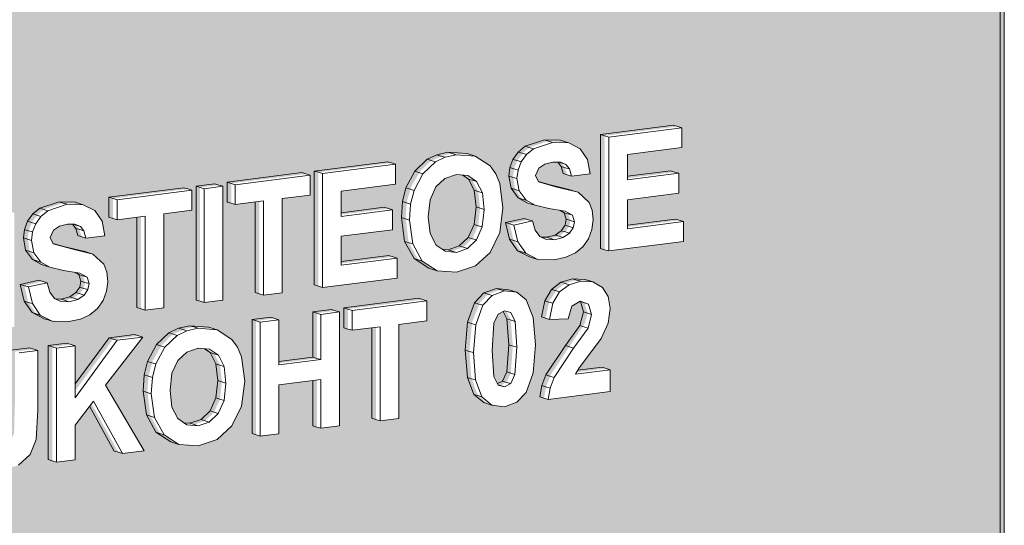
# Model space of a CAD drawing. Header units: millimetres. Extents: x -7937 to 93799, y -5691 to 12696.
# Tile 61 of 67: x 86362 to 87658, y 2672 to 3337. Entities that reach past the tile are written whole.
import ezdxf

# ---------------------------------------------------------------- set-up
doc = ezdxf.new("R2010")
doc.units = ezdxf.units.MM
doc.layers.add('A-GENM', color=7, linetype='Continuous', lineweight=9)

# ---------------------------------------------------------------- blocks, each defined once
blk = doc.blocks.new('KUNST 2 - KUNST 2-6930501-KUNST 3D LÕIGE 02')
at = {"layer": 'A-GENM', "lineweight": 5, "true_color": 0x80ffff, "transparency": 33554483}
h = blk.add_hatch(color=131, dxfattribs=at)
h.paths.add_polyline_path([(-7312, 607.2), (-5288.3, 865.2), (-5288.3, 4156.6), (-7312, 3891.7), (-7312, 607.5)], flags=0)
h.paths.add_polyline_path([(-6916.9, 2706.6), (-6922.3, 2708.2), (-6875.2, 2864.2), (-6849, 2867.5), (-6843.6, 2865.8), (-6796.1, 2722), (-6821.9, 2718.7), (-6827.3, 2720.3), (-6836.7, 2750.1), (-6880.7, 2744.5), (-6890.7, 2709.9)], flags=0)
h.paths.add_polyline_path([(-6736.9, 2727.1), (-6761.8, 2728.7), (-6763.8, 2729.4), (-6780.9, 2739.1), (-6790.5, 2754.2), (-6795.3, 2774.4), (-6770.7, 2779.9), (-6765.4, 2778.2), (-6761.8, 2765.9), (-6755.8, 2757.8), (-6750.6, 2755.3), (-6741.6, 2755.1), (-6730.2, 2758.1), (-6720.5, 2765.9), (-6716.7, 2773), (-6715.4, 2778.8), (-6718.2, 2787.4), (-6725.7, 2791.5), (-6761.9, 2798.8), (-6767.3, 2800.5), (-6780.3, 2808.7), (-6788.5, 2821.3), (-6790.9, 2838.1), (-6789.2, 2848.5), (-6784.4, 2859.3), (-6776.8, 2868.9), (-6769.6, 2874.8), (-6744.3, 2883.3), (-6719.4, 2881.6), (-6716.9, 2880.6), (-6702.4, 2873.2), (-6693.1, 2859.3), (-6690.7, 2840.1), (-6714.2, 2837.1), (-6719.5, 2838.8), (-6723.8, 2850.2), (-6728.7, 2855), (-6729.8, 2855.4), (-6738.9, 2855.4), (-6750.6, 2851.8), (-6757.4, 2846.9), (-6761.3, 2838.1), (-6756.7, 2829.6), (-6704.7, 2815.7), (-6690.7, 2802.7), (-6686.8, 2792.4), (-6685.8, 2777.1), (-6687, 2767.1), (-6691.6, 2754.9), (-6699, 2744.2), (-6711.7, 2734.9), (-6724.9, 2729.7), (-6736.3, 2727.3)], flags=0)
h.paths.add_polyline_path([(-6627.7, 2742.3), (-6645, 2746.1), (-6661.2, 2758.7), (-6667.9, 2774.4), (-6670.4, 2815.7), (-6670.4, 2890.3), (-6645.8, 2893.4), (-6640.4, 2891.7), (-6639.4, 2786), (-6636.3, 2778.1), (-6630.7, 2772.4), (-6626.9, 2770.9), (-6614.8, 2771.5), (-6606.8, 2773.6), (-6598.7, 2779.3), (-6591.8, 2792.3), (-6590.5, 2839.8), (-6590.5, 2900.5), (-6565.9, 2903.6), (-6560.6, 2901.9), (-6561, 2816.2), (-6562.7, 2784.9), (-6570.6, 2765.1), (-6586, 2750.9), (-6612, 2743.1), (-6622.6, 2742.5)], flags=0)
h.paths.add_polyline_path([(-6536, 2755.1), (-6541.4, 2756.8), (-6541.4, 2906.7), (-6516.8, 2909.9), (-6511.4, 2908.2), (-6511.4, 2848.9), (-6461.4, 2916.9), (-6427.7, 2921.2), (-6422.3, 2919.6), (-6471.2, 2856.1), (-6420.3, 2769.9), (-6449, 2766.2), (-6454.4, 2767.9), (-6489.7, 2831.9), (-6511.4, 2803.6), (-6511.4, 2758.2), (-6522.2, 2756.9)], flags=0)
h.paths.add_polyline_path([(-6872.2, 2774.1), (-6845.3, 2777.6), (-6858.8, 2820.5), (-6871.7, 2775.9)], flags=0)
h.paths.add_polyline_path([(-6349.5, 2776.5), (-6376.1, 2778.7), (-6380.2, 2780.1), (-6400.7, 2794.5), (-6412.5, 2817.1), (-6416.3, 2849.3), (-6414.6, 2869.7), (-6409, 2888.9), (-6397.1, 2909.6), (-6382.5, 2923.5), (-6364.5, 2930.7), (-6355.2, 2932.9), (-6330, 2931), (-6322.8, 2928.1), (-6305, 2916.4), (-6297.7, 2906.1), (-6292.4, 2893.5), (-6288.5, 2859.1), (-6292.4, 2828.7), (-6304.9, 2802.7), (-6324.4, 2784.8), (-6343.3, 2778.6)], flags=0)
h.paths.add_polyline_path([(-6243.1, 2789.3), (-6243.1, 2792.4), (-6270.3, 2790.1), (-6273.1, 2791), (-6273.1, 2941), (-6248.5, 2944.1), (-6243.1, 2942.4), (-6243.1, 2885.3), (-6193.2, 2891.6), (-6193.2, 2951.1), (-6168.7, 2954.3), (-6163.3, 2952.6), (-6163.3, 2802.6), (-6187.9, 2799.5), (-6193.2, 2801.2), (-6193.2, 2863.1), (-6243.1, 2856.7), (-6243.1, 2846.9)], flags=0)
h.paths.add_polyline_path([(-6354.9, 2804.4), (-6340.2, 2809.5), (-6328.5, 2820.7), (-6320.7, 2837.8), (-6318.2, 2861.5), (-6320.7, 2882.7), (-6328.2, 2897.6), (-6337.8, 2904.1), (-6349.9, 2904.9), (-6366.3, 2898.3), (-6377.2, 2887), (-6384, 2872), (-6386, 2845.1), (-6383.9, 2827.4), (-6374.8, 2811.5), (-6364.2, 2805.2), (-6363.7, 2805.2)], flags=0)
h.paths.add_polyline_path([(-6110, 2809.4), (-6115.4, 2811.1), (-6115.4, 2932.5), (-6146.9, 2928.5), (-6152.3, 2930.2), (-6152.3, 2956.4), (-6054, 2968.9), (-6048.6, 2967.2), (-6048.6, 2941), (-6085.5, 2936.3), (-6085.5, 2812.6)], flags=0)
h.paths.add_polyline_path([(-5946.2, 2827.9), (-5968.2, 2831.7), (-5981.9, 2844.2), (-5989.9, 2866.5), (-5992.4, 2902.5), (-5988.8, 2939.1), (-5978.6, 2964.7), (-5967.9, 2976.1), (-5951.6, 2981.9), (-5929.9, 2978.5), (-5917.6, 2968.4), (-5908.3, 2945.3), (-5905.5, 2906.1), (-5909.1, 2870.3), (-5917.6, 2846.8), (-5929.9, 2833.8), (-5936, 2831.6)], flags=0)
h.paths.add_polyline_path([(-5888.9, 2837.6), (-5894.2, 2839.3), (-5891, 2855.7), (-5884.8, 2870.8), (-5840.4, 2937.8), (-5836.9, 2950.9), (-5840.9, 2964.8), (-5846.5, 2966.8), (-5857.5, 2960.4), (-5862.2, 2943.4), (-5886.8, 2942.8), (-5892.2, 2944.5), (-5886.8, 2967.5), (-5876.8, 2982.4), (-5866.6, 2990.2), (-5851.3, 2994.7), (-5831.5, 2992.7), (-5829.7, 2992.2), (-5817.4, 2985), (-5809.6, 2972.8), (-5807, 2957.1), (-5809.8, 2937.8), (-5818.8, 2917.9), (-5851.3, 2873.3), (-5812.3, 2878.3), (-5807, 2876.6), (-5807, 2848.1), (-5886.3, 2837.9)], flags=0)
h.paths.add_polyline_path([(-5946.2, 2854.1), (-5950.8, 2856.2), (-5942.9, 2861), (-5937.8, 2872.5), (-5935.2, 2907.8), (-5938.1, 2942.9), (-5943.3, 2953.3), (-5946.2, 2954.1), (-5954.4, 2949.9), (-5960.1, 2935.8), (-5962.4, 2899.1), (-5960.2, 2867.8), (-5954.4, 2856.2), (-5952, 2855.6)], flags=0)
h.paths.add_polyline_path([(-6953.8, 2886.9), (-6959.1, 2888.6), (-6959.1, 3038.5), (-6934.6, 3041.7), (-6929.2, 3040), (-6929.2, 2980.7), (-6879.2, 3048.7), (-6845.5, 3053), (-6840.1, 3051.4), (-6888.9, 2987.9), (-6838.1, 2901.7), (-6866.8, 2898), (-6872.2, 2899.7), (-6907.5, 2963.7), (-6929.2, 2935.4), (-6929.2, 2890), (-6953.4, 2887)], flags=0)
h.paths.add_polyline_path([(-6787.4, 2907), (-6804.8, 2910.8), (-6820.9, 2923.4), (-6827.6, 2939.1), (-6830.1, 2978.2), (-6830.1, 3055), (-6805.5, 3058.1), (-6800.2, 3056.4), (-6799.1, 2950.7), (-6796, 2942.8), (-6790.4, 2937.1), (-6786.7, 2935.6), (-6777.1, 2935.6), (-6766.5, 2938.3), (-6758.4, 2944), (-6751.5, 2957), (-6750.3, 2988), (-6750.3, 3065.2), (-6725.7, 3068.3), (-6720.3, 3066.6), (-6720.7, 2980.9), (-6722.4, 2949.6), (-6730.4, 2929.7), (-6745.8, 2915.6), (-6771.7, 2907.8), (-6782.3, 2907.2)], flags=0)
h.paths.add_polyline_path([(-6695.7, 2919.8), (-6701.1, 2921.5), (-6701.1, 3071.4), (-6675.3, 3074.7), (-6670, 3073), (-6621.2, 2988.4), (-6621.2, 3081.6), (-6596.7, 3084.8), (-6591.3, 3083.1), (-6591.3, 2933.1), (-6617.8, 2929.7), (-6623.2, 2931.4), (-6671.2, 3014.7), (-6671.2, 2922.9)], flags=0)
h.paths.add_polyline_path([(-6519.8, 2939.9), (-6544.7, 2941.5), (-6546.8, 2942.1), (-6563.8, 2951.8), (-6573.5, 2966.9), (-6578.2, 2987.1), (-6553.7, 2992.7), (-6548.3, 2991), (-6544.7, 2978.7), (-6538.7, 2970.5), (-6533.6, 2968.1), (-6524.6, 2967.8), (-6513.2, 2970.8), (-6503.5, 2978.6), (-6499.6, 2985.8), (-6498.4, 2991.6), (-6501.1, 3000.2), (-6508.6, 3004.2), (-6544.8, 3011.6), (-6550.2, 3013.2), (-6563.2, 3021.5), (-6571.4, 3034), (-6573.8, 3050.8), (-6572.1, 3061.2), (-6567.4, 3072.1), (-6559.7, 3081.7), (-6552.5, 3087.6), (-6527.2, 3096), (-6502.3, 3094.3), (-6499.8, 3093.4), (-6485.4, 3086), (-6475.9, 3071.6), (-6472.5, 3053), (-6497.1, 3049.9), (-6502.5, 3051.5), (-6506.7, 3063), (-6511.6, 3067.7), (-6512.8, 3068.2), (-6521.8, 3068.1), (-6532, 3065.5), (-6540.3, 3059.6), (-6544.2, 3050.8), (-6539.6, 3042.3), (-6487.9, 3028.7), (-6473.6, 3015.4), (-6469.7, 3005.2), (-6468.7, 2989.9), (-6471.2, 2976.6), (-6474.5, 2967.6), (-6481.9, 2957), (-6494.6, 2947.6), (-6507.8, 2942.5), (-6519.2, 2940)], flags=0)
h.paths.add_polyline_path([(-6419.3, 2955.1), (-6424.6, 2956.7), (-6424.6, 3078.1), (-6456.1, 3074.1), (-6461.5, 3075.8), (-6461.5, 3102), (-6363.2, 3114.5), (-6357.8, 3112.8), (-6357.8, 3086.7), (-6394.7, 3082), (-6394.7, 2958.2)], flags=0)
h.paths.add_polyline_path([(-6341.4, 2965), (-6346.8, 2966.7), (-6346.8, 3116.6), (-6322.3, 3119.7), (-6316.9, 3118.1), (-6316.9, 2968.1)], flags=0)
h.paths.add_polyline_path([(-6263.6, 2974.9), (-6269, 2976.6), (-6269, 3098), (-6300.5, 3094), (-6305.9, 3095.7), (-6305.9, 3121.8), (-6207.5, 3134.3), (-6202.2, 3132.7), (-6202.2, 3106.5), (-6239.1, 3101.8), (-6239.1, 2978), (-6243.1, 2977.5)], flags=0)
h.paths.add_polyline_path([(-6185.8, 2984.8), (-6191.2, 2986.5), (-6191.2, 3136.5), (-6094.9, 3148.7), (-6089.6, 3147), (-6089.6, 3120.9), (-6161.2, 3111.7), (-6161.2, 3080.8), (-6099, 3088.7), (-6093.7, 3087), (-6093.7, 3060.8), (-6161.2, 3052.2), (-6161.2, 3016.5), (-6092.9, 3025.2), (-6087.5, 3023.5), (-6087.5, 2997.3), (-6176.8, 2986)], flags=0)
h.paths.add_polyline_path([(-6009.5, 3004.9), (-6036.1, 3007.1), (-6040.3, 3008.5), (-6060.8, 3022.9), (-6072.6, 3045.5), (-6076.4, 3076.9), (-6074.6, 3098.1), (-6069.1, 3117.3), (-6057.2, 3138), (-6042.6, 3151.9), (-6024.6, 3159.1), (-6015.2, 3161.3), (-5990, 3159.4), (-5982.9, 3156.5), (-5965.1, 3144.8), (-5957.7, 3134.5), (-5952.5, 3121.9), (-5948.6, 3087.5), (-5952.4, 3057.1), (-5966.7, 3029.4), (-5984.4, 3013.2), (-5994.9, 3009.7)], flags=0)
h.paths.add_polyline_path([(-5880.9, 3021.3), (-5902.5, 3021.9), (-5908.3, 3023.8), (-5924.9, 3033.3), (-5934.5, 3048.4), (-5939.3, 3068.6), (-5914.7, 3074.1), (-5909.3, 3072.4), (-5905.8, 3060.1), (-5899.7, 3052), (-5894.6, 3049.5), (-5885.6, 3049.3), (-5874.2, 3052.2), (-5864.5, 3060.1), (-5860.6, 3067.2), (-5859.4, 3073), (-5862.2, 3081.6), (-5869.7, 3085.7), (-5905.9, 3093), (-5911.3, 3094.7), (-5924.3, 3102.9), (-5932.5, 3115.5), (-5934.9, 3132.3), (-5933.2, 3142.7), (-5928.4, 3153.5), (-5920.8, 3163.1), (-5913.6, 3169), (-5888.3, 3177.5), (-5863.4, 3175.8), (-5861.7, 3175.2), (-5846.4, 3167.4), (-5837.1, 3153.5), (-5834.7, 3134.3), (-5858.1, 3131.3), (-5863.5, 3133), (-5867.8, 3144.4), (-5872.7, 3149.2), (-5873.8, 3149.6), (-5882.9, 3149.5), (-5893.1, 3147), (-5901.3, 3141.1), (-5905.3, 3132.3), (-5900.7, 3123.8), (-5849, 3110.2), (-5834.7, 3096.9), (-5830.8, 3086.6), (-5829.8, 3071.3), (-5831, 3061.3), (-5835.6, 3049.1), (-5843, 3038.4), (-5854.9, 3029.4), (-5868.8, 3023.9), (-5880.3, 3021.4)], flags=0)
h.paths.add_polyline_path([(-6014.9, 3032.8), (-6000.3, 3037.9), (-5988.5, 3049.1), (-5980.8, 3066.2), (-5978.3, 3089.9), (-5980.7, 3111.1), (-5988.3, 3126), (-5997.9, 3132.5), (-6009.9, 3133.3), (-6024.6, 3128.3), (-6037.2, 3115.5), (-6044, 3100.4), (-6046.1, 3073.5), (-6043.9, 3055.8), (-6034.9, 3039.9), (-6024.2, 3033.6), (-6023.8, 3033.6)], flags=0)
h.paths.add_polyline_path([(-5809, 3032.9), (-5814.4, 3034.5), (-5814.4, 3184.5), (-5718.1, 3196.8), (-5712.8, 3195.1), (-5712.8, 3168.9), (-5784.4, 3159.8), (-5784.4, 3128.8), (-5722.2, 3136.7), (-5716.8, 3135.1), (-5716.8, 3108.9), (-5784.4, 3100.3), (-5784.4, 3064.5), (-5716.1, 3073.3), (-5710.7, 3071.6), (-5710.7, 3045.4), (-5800.2, 3034)], flags=0)
at = {"layer": 'A-GENM', "color": 250, "lineweight": 5, "true_color": 0x193333}
blk.add_line((-5293.6, 4155.9), (-5293.6, 1260.5), dxfattribs=at)
at = {"layer": 'A-GENM', "lineweight": 5}
blk.add_line((-5288.3, 865.2), (-5288.3, 4156.6), dxfattribs=at)

msp = doc.modelspace()

# ---------------------------------------------------------------- linework, layer by layer
at = {"layer": 'A-GENM', "color": 250, "lineweight": 5, "true_color": 0x193333}
for p, q in [((87126.6, 3186.2), (87222.8, 3198.4)), ((87222.8, 3198.4), (87228.2, 3196.8)), ((87027.4, 3170.7), (87052.7, 3179.1)), ((87052.7, 3179.1), (87073.9, 3178.6)), ((87052.7, 3179.1), (87058.1, 3177.5)), ((87073.9, 3178.6), (87079.3, 3176.9)), ((87126.6, 3036.2), (87126.6, 3186.2)), ((87126.6, 3186.2), (87131.9, 3184.5)), ((86911.1, 3159.6), (86925.7, 3163)), ((86925.7, 3163), (86950.9, 3161)), ((86925.7, 3163), (86931.1, 3161.3)), ((87011.3, 3153.5), (87018.1, 3163.1)), ((87018.1, 3163.1), (87027.4, 3170.7)), ((87018.1, 3163.1), (87023.5, 3161.5)), ((87032.7, 3169), (87027.4, 3170.7)), ((86749.7, 3138.1), (86846, 3150.4)), ((86846, 3150.4), (86851.4, 3148.7)), ((86882, 3138), (86898.4, 3153.6)), ((86898.4, 3153.6), (86911.1, 3159.6)), ((86898.4, 3153.6), (86903.8, 3151.9)), ((86911.1, 3159.6), (86916.5, 3157.9)), ((86950.9, 3161), (86956.3, 3159.4)), ((87007.1, 3142.7), (87011.3, 3153.5)), ((87011.3, 3153.5), (87016.7, 3151.8)), ((87074.7, 3144.2), (87070.4, 3149.6)), ((87071.7, 3149.6), (87075.4, 3148.5)), ((86749.7, 2988.2), (86749.7, 3138.1)), ((86749.7, 3138.1), (86755.1, 3136.5)), ((86870.2, 3116), (86882, 3138)), ((86882, 3138), (86887.4, 3136.3)), ((87005.7, 3131.5), (87007.1, 3142.7)), ((87007.1, 3142.7), (87012.5, 3141)), ((87077.4, 3134.7), (87074.7, 3144.2)), ((87074.7, 3144.2), (87080.1, 3142.5)), ((87161.9, 3131.2), (87218.7, 3138.4)), ((87218.7, 3138.4), (87224.1, 3136.7)), ((86635.1, 3123.5), (86733.4, 3136)), ((86733.4, 3136), (86738.8, 3134.3)), ((86952.7, 3127.6), (86945.2, 3132.7)), ((86960.2, 3112.8), (86952.7, 3127.6)), ((86952.7, 3127.6), (86958.1, 3126)), ((87008.8, 3115.5), (87005.7, 3131.5)), ((87005.7, 3131.5), (87010.4, 3130)), ((87044.8, 3124.2), (87058.3, 3120.5)), ((87077.4, 3134.7), (87082.8, 3133)), ((86479.4, 3103.7), (86577.7, 3116.2)), ((86577.7, 3116.2), (86583.1, 3114.5)), ((86594.1, 3118.3), (86618.7, 3121.4)), ((86594.1, 2968.3), (86594.1, 3118.3)), ((86594.1, 3118.3), (86599.5, 3116.6)), ((86618.7, 3121.4), (86624.1, 3119.7)), ((86635.1, 3097.3), (86635.1, 3123.5)), ((86635.1, 3123.5), (86640.4, 3121.8)), ((86865.9, 3098.1), (86870.2, 3116)), ((86870.2, 3116), (86874.6, 3114.6)), ((86962.7, 3090.8), (86960.2, 3112.8)), ((86960.2, 3112.8), (86965.6, 3111.1)), ((87017.9, 3102.9), (87008.8, 3115.5)), ((87008.8, 3115.5), (87014.1, 3113.8)), ((87058.3, 3120.5), (87086.6, 3113.5)), ((87058.3, 3120.5), (87063.7, 3118.8)), ((87086.6, 3113.5), (87091.9, 3111.8)), ((86479.4, 3077.5), (86479.4, 3103.7)), ((86479.4, 3103.7), (86484.8, 3102)), ((86864.4, 3076.9), (86865.9, 3098.1)), ((86865.9, 3098.1), (86871.3, 3096.4)), ((87029.7, 3096.4), (87017.9, 3102.9)), ((87017.9, 3102.9), (87023.2, 3101.2)), ((86379.2, 3081.7), (86388.4, 3089.2)), ((86388.4, 3089.2), (86413.7, 3097.7)), ((86388.4, 3089.2), (86393.8, 3087.6)), ((86413.7, 3097.7), (86435, 3097.1)), ((86413.7, 3097.7), (86419.1, 3096)), ((86435, 3097.1), (86440.3, 3095.5)), ((86635.1, 3097.3), (86640.4, 3095.7)), ((86671.9, 2978.3), (86671.9, 3097.3)), ((86785.1, 3083.1), (86841.9, 3090.4)), ((86841.9, 3090.4), (86847.3, 3088.7)), ((86960.1, 3067.9), (86962.7, 3090.8)), ((86962.7, 3090.8), (86968.1, 3089.2)), ((87029.7, 3096.4), (87035.1, 3094.7)), ((87078.8, 3083.3), (87073.3, 3086.3)), ((86368.2, 3061.2), (86372.4, 3072.1)), ((86372.4, 3072.1), (86379.2, 3081.7)), ((86372.4, 3072.1), (86377.7, 3070.4)), ((86379.2, 3081.7), (86384.5, 3080)), ((86479.4, 3077.5), (86484.8, 3075.8)), ((86516.3, 2958.4), (86516.3, 3077.5)), ((86868.6, 3045.5), (86864.4, 3076.9)), ((86869.8, 3075.2), (86864.4, 3076.9)), ((87001.6, 3070.3), (87026.2, 3075.8)), ((87026.2, 3075.8), (87031.6, 3074.1)), ((87081.5, 3074.7), (87078.8, 3083.3)), ((87078.8, 3083.3), (87084.1, 3081.6)), ((87079.9, 3066.8), (87081.5, 3074.7)), ((87081.5, 3074.7), (87086.9, 3073)), ((87161.9, 3066.9), (87224.9, 3074.9)), ((87224.9, 3074.9), (87230.2, 3073.3)), ((86366.8, 3050), (86368.2, 3061.2)), ((86368.2, 3061.2), (86373.6, 3059.5)), ((86435.8, 3062.7), (86431.5, 3068.2)), ((86432.7, 3068.2), (86436.4, 3067)), ((86438.5, 3053.2), (86435.8, 3062.7)), ((86435.8, 3062.7), (86441.1, 3061)), ((86952.4, 3050.7), (86960.1, 3067.9)), ((86960.1, 3067.9), (86965.5, 3066.2)), ((87006.8, 3048.4), (87001.6, 3070.3)), ((87007, 3068.6), (87001.6, 3070.3)), ((87066.7, 3053.9), (87074.9, 3059.6)), ((87074.9, 3059.6), (87079.9, 3066.8)), ((87074.9, 3059.6), (87080.3, 3057.9)), ((87079.9, 3066.8), (87085.2, 3065.1)), ((86369.8, 3034), (86366.8, 3050)), ((86366.8, 3050), (86372.2, 3048.3)), ((86438.5, 3053.2), (86443.9, 3051.5)), ((86940.6, 3039.6), (86952.4, 3050.7)), ((86952.4, 3050.7), (86957.8, 3049.1)), ((87017.2, 3033.3), (87006.8, 3048.4)), ((87006.8, 3048.4), (87012.2, 3046.7)), ((87048.3, 3051.1), (87055.3, 3050.9)), ((87055.3, 3050.9), (87066.7, 3053.9)), ((87055.3, 3050.9), (87060.7, 3049.3)), ((87066.7, 3053.9), (87072.1, 3052.2)), ((86378.9, 3021.5), (86369.8, 3034)), ((86369.8, 3034), (86375.2, 3032.3)), ((86405.8, 3042.8), (86419.4, 3039)), ((86419.4, 3039), (86447.6, 3032.1)), ((86419.4, 3039), (86424.7, 3037.3)), ((86881.1, 3022.9), (86868.6, 3045.5)), ((86868.6, 3045.5), (86874.6, 3043.6)), ((86918.2, 3035.2), (86926, 3034.5)), ((86926, 3034.5), (86940.6, 3039.6)), ((86926, 3034.5), (86931.4, 3032.8)), ((86940.6, 3039.6), (86946, 3037.9)), ((87033.1, 3025.3), (87017.2, 3033.3)), ((87017.2, 3033.3), (87022.6, 3031.6)), ((87131.9, 3034.5), (87126.6, 3036.2)), ((86390.7, 3014.9), (86378.9, 3021.5)), ((86378.9, 3021.5), (86384.3, 3019.8)), ((86447.6, 3032.1), (86453, 3030.4)), ((86785.2, 3018.9), (86848, 3026.9)), ((86848, 3026.9), (86853.4, 3025.2)), ((86900.7, 3010.1), (86881.1, 3022.9)), ((86881.1, 3022.9), (86886.5, 3021.2)), ((87033.1, 3025.3), (87038.5, 3023.6)), ((86396.1, 3013.2), (86390.7, 3014.9)), ((86900.7, 3010.1), (86906, 3008.5)), ((86362.7, 2988.8), (86387.3, 2994.3)), ((86387.3, 2994.3), (86392.7, 2992.7)), ((86439.8, 3001.8), (86434.4, 3004.8)), ((86442.6, 2993.2), (86439.8, 3001.8)), ((86439.8, 3001.8), (86445.2, 3000.2)), ((87074.4, 2991.8), (87089.6, 2996.4)), ((87089.6, 2996.4), (87105.9, 2995.5)), ((87089.6, 2996.4), (87095, 2994.7)), ((87105.9, 2995.5), (87111.2, 2993.9)), ((86367.9, 2966.9), (86362.7, 2988.8)), ((86362.7, 2988.8), (86368.1, 2987.1)), ((86436, 2978.1), (86440.9, 2985.4)), ((86440.9, 2985.4), (86442.6, 2993.2)), ((86440.9, 2985.4), (86446.3, 2983.7)), ((86442.6, 2993.2), (86447.9, 2991.6)), ((86749.7, 2988.2), (86755.1, 2986.5)), ((86973, 2977.7), (86989.4, 2983.6)), ((86989.4, 2983.6), (87005.7, 2981.8)), ((86994.7, 2981.9), (86989.4, 2983.6)), ((87005.7, 2981.8), (87010.4, 2980.4)), ((87053.1, 2967.4), (87061.9, 2982.4)), ((87061.9, 2982.4), (87074.4, 2991.8)), ((87061.9, 2982.4), (87067.3, 2980.7)), ((87074.4, 2991.8), (87079.8, 2990.2)), ((86409.4, 2969.7), (86416.4, 2969.5)), ((86416.4, 2969.5), (86427.8, 2972.5)), ((86416.4, 2969.5), (86421.7, 2967.8)), ((86427.8, 2972.5), (86436, 2978.1)), ((86427.8, 2972.5), (86433.2, 2970.8)), ((86436, 2978.1), (86441.4, 2976.4)), ((86599.5, 2966.7), (86594.1, 2968.3)), ((86677.3, 2976.6), (86671.9, 2978.3)), ((86788.7, 2958), (86887, 2970.6)), ((86887, 2970.6), (86892.3, 2968.9)), ((86960.8, 2964.7), (86973, 2977.7)), ((86973, 2977.7), (86978.4, 2976.1)), ((86378.3, 2951.8), (86367.9, 2966.9)), ((86367.9, 2966.9), (86373.2, 2965.2)), ((86521.7, 2956.7), (86516.3, 2958.4)), ((86747.7, 2952.8), (86772.3, 2956)), ((86772.3, 2956), (86777.7, 2954.3)), ((86788.7, 2931.9), (86788.7, 2958)), ((86788.7, 2958), (86794, 2956.4)), ((86951.5, 2939.1), (86960.8, 2964.7)), ((86960.8, 2964.7), (86966.2, 2963.1)), ((87048.7, 2946.2), (87053.1, 2967.4)), ((87053.1, 2967.4), (87058.5, 2965.7)), ((87104, 2952.6), (87100, 2966.5)), ((87100, 2966.5), (87105.4, 2964.8)), ((86394.2, 2943.8), (86378.3, 2951.8)), ((86378.3, 2951.8), (86383.7, 2950.1)), ((86394.2, 2943.8), (86399.6, 2942.1)), ((86667.8, 2942.6), (86692.4, 2945.8)), ((86667.8, 2792.7), (86667.8, 2942.6)), ((86667.8, 2942.6), (86673.2, 2941)), ((86692.4, 2945.8), (86697.8, 2944.1)), ((86747.7, 2893.3), (86747.7, 2952.8)), ((86747.7, 2952.8), (86752.9, 2951.2)), ((87003.4, 2943.6), (86998.5, 2953.3)), ((87005.7, 2909.5), (87003.4, 2943.6)), ((87003.4, 2943.6), (87008.8, 2941.9)), ((87048.7, 2946.2), (87054.1, 2944.5)), ((87099.3, 2934.8), (87104, 2952.6)), ((87104, 2952.6), (87109.4, 2950.9)), ((86558.4, 2925.2), (86571.2, 2931.2)), ((86571.2, 2931.2), (86585.8, 2934.6)), ((86571.2, 2931.2), (86576.6, 2929.5)), ((86585.8, 2934.6), (86611, 2932.6)), ((86585.8, 2934.6), (86591.1, 2932.9)), ((86611, 2932.6), (86616.3, 2931)), ((86788.7, 2931.9), (86794, 2930.2)), ((86825.5, 2812.8), (86825.5, 2931.8)), ((86948.4, 2902.5), (86951.5, 2939.1)), ((86951.5, 2939.1), (86956.9, 2937.4)), ((87080.3, 2908.4), (87099.3, 2934.8)), ((87099.3, 2934.8), (87104.7, 2933.1)), ((86434.9, 2857.9), (86479.5, 2918.6)), ((86479.5, 2918.6), (86513.2, 2922.9)), ((86479.5, 2918.6), (86484.9, 2916.9)), ((86513.2, 2922.9), (86518.6, 2921.2)), ((86542.1, 2909.6), (86558.4, 2925.2)), ((86558.4, 2925.2), (86563.8, 2923.5)), ((86350.4, 2902.2), (86375, 2905.3)), ((86375, 2905.3), (86380.4, 2903.6)), ((86399.6, 2908.4), (86424.1, 2911.6)), ((86399.6, 2758.5), (86399.6, 2908.4)), ((86399.6, 2908.4), (86404.9, 2906.7)), ((86424.1, 2911.6), (86429.5, 2909.9)), ((86530.3, 2887.6), (86542.1, 2909.6)), ((86542.1, 2909.6), (86547.4, 2907.9)), ((86612.7, 2899.2), (86605.2, 2904.3)), ((87003.1, 2873.7), (87005.7, 2909.5)), ((87005.7, 2909.5), (87010.4, 2908.1)), ((87054.5, 2870), (87080.3, 2908.4)), ((87080.3, 2908.4), (87085.7, 2906.7)), ((86620.3, 2884.4), (86612.7, 2899.2)), ((86612.7, 2899.2), (86618.1, 2897.6)), ((86703.2, 2887.6), (86747.7, 2893.3)), ((86747.7, 2893.3), (86753.1, 2891.6)), ((86951.2, 2866.5), (86948.4, 2902.5)), ((86948.4, 2902.5), (86953.8, 2900.8)), ((86525.9, 2869.7), (86530.3, 2887.6)), ((86530.3, 2887.6), (86535.7, 2885.9)), ((86622.8, 2862.4), (86620.3, 2884.4)), ((86620.3, 2884.4), (86625.6, 2882.7)), ((87096.4, 2875.9), (87128.6, 2880)), ((87134, 2878.3), (87128.6, 2880)), ((86524.5, 2848.5), (86525.9, 2869.7)), ((86525.9, 2869.7), (86531.3, 2868)), ((86959.7, 2844.2), (86951.2, 2866.5)), ((86951.2, 2866.5), (86956.6, 2864.8)), ((86997.5, 2861.7), (87003.1, 2873.7)), ((87003.1, 2873.7), (87008.5, 2872)), ((87049.3, 2855.7), (87054.5, 2870)), ((87054.5, 2870), (87059.9, 2868.3)), ((86620.2, 2839.5), (86622.8, 2862.4)), ((86622.8, 2862.4), (86628.2, 2860.8)), ((86747.7, 2802.9), (86747.7, 2862.4)), ((86990.9, 2858.3), (86997.5, 2861.7)), ((86991.7, 2856.7), (86994.7, 2855.8)), ((86997.5, 2861.7), (87002.9, 2860)), ((87046.7, 2841), (87049.3, 2855.7)), ((87049.3, 2855.7), (87054.7, 2854)), ((86528.7, 2817.1), (86524.5, 2848.5)), ((86529.9, 2846.8), (86524.5, 2848.5)), ((86612.5, 2822.3), (86620.2, 2839.5)), ((86620.2, 2839.5), (86625.6, 2837.8)), ((86972.7, 2833.4), (86959.7, 2844.2)), ((86959.7, 2844.2), (86965.1, 2842.6)), ((87046.7, 2841), (87052.1, 2839.3)), ((86486.5, 2769.6), (86454, 2828.5)), ((86972.7, 2833.4), (86978.1, 2831.7)), ((86541.2, 2794.5), (86528.7, 2817.1)), ((86528.7, 2817.1), (86534, 2815.4)), ((86600.7, 2811.2), (86612.5, 2822.3)), ((86612.5, 2822.3), (86617.8, 2820.7)), ((86830.9, 2811.1), (86825.5, 2812.8)), ((86578.2, 2806.8), (86586, 2806.1)), ((86586, 2806.1), (86600.7, 2811.2)), ((86586, 2806.1), (86591.4, 2804.4)), ((86600.7, 2811.2), (86606.1, 2809.5)), ((86747.7, 2802.9), (86753.1, 2801.2)), ((86560.7, 2781.7), (86541.2, 2794.5)), ((86541.2, 2794.5), (86546.5, 2792.8)), ((86673.2, 2791), (86667.8, 2792.7)), ((86560.7, 2781.7), (86566.1, 2780.1)), ((86486.5, 2769.6), (86491.9, 2767.9)), ((86404.9, 2756.8), (86399.6, 2758.5))]:
    msp.add_line(p, q, dxfattribs=at)
at = {"layer": 'A-GENM', "lineweight": 5}
for p, q in [((87233.6, 3195.1), (87137.3, 3182.8)), ((87228.2, 3196.8), (87233.6, 3195.1)), ((87233.6, 3168.9), (87233.6, 3195.1)), ((87063.4, 3175.8), (87038.1, 3167.3)), ((87058.1, 3177.5), (87063.4, 3175.8)), ((87084.7, 3175.2), (87063.4, 3175.8)), ((87079.3, 3176.9), (87084.7, 3175.2)), ((87131.9, 3184.5), (87137.3, 3182.8)), ((87137.3, 3182.8), (87137.3, 3032.9)), ((87038.1, 3167.3), (87028.9, 3159.8)), ((87038.1, 3167.3), (87032.7, 3169)), ((87099.9, 3167.4), (87084.7, 3175.2)), ((87109.2, 3153.5), (87099.9, 3167.4)), ((87161.9, 3159.8), (87233.6, 3168.9)), ((86909.1, 3150.2), (86892.8, 3134.6)), ((86903.8, 3151.9), (86909.1, 3150.2)), ((86921.9, 3156.2), (86909.1, 3150.2)), ((86916.5, 3157.9), (86921.9, 3156.2)), ((86936.5, 3159.6), (86921.9, 3156.2)), ((86931.1, 3161.3), (86936.5, 3159.6)), ((86961.7, 3157.7), (86936.5, 3159.6)), ((86956.3, 3159.4), (86961.7, 3157.7)), ((86981.3, 3144.8), (86961.7, 3157.7)), ((87016.7, 3151.8), (87022.1, 3150.2)), ((87022.1, 3150.2), (87017.9, 3139.3)), ((87028.9, 3159.8), (87022.1, 3150.2)), ((87023.5, 3161.5), (87028.9, 3159.8)), ((87053.3, 3147), (87063.7, 3149.6)), ((87063.7, 3149.6), (87073.7, 3149.6)), ((87073.7, 3149.6), (87080.8, 3146.8)), ((87112.7, 3134.5), (87109.2, 3153.5)), ((87161.9, 3126.4), (87161.9, 3159.8)), ((86856.8, 3147), (86760.5, 3134.8)), ((86851.4, 3148.7), (86856.8, 3147)), ((86856.8, 3120.9), (86856.8, 3147)), ((86988.6, 3134.5), (86981.3, 3144.8)), ((87012.5, 3141), (87017.9, 3139.3)), ((87017.9, 3139.3), (87016.5, 3128.1)), ((87041.1, 3132.3), (87045.4, 3142)), ((87045.4, 3142), (87053.3, 3147)), ((87075.4, 3148.5), (87080.8, 3146.8)), ((87080.1, 3142.5), (87085.5, 3140.8)), ((87080.8, 3146.8), (87085.5, 3140.8)), ((87085.5, 3140.8), (87088.2, 3131.3)), ((87224.1, 3136.7), (87229.5, 3135.1)), ((86744.1, 3132.7), (86645.8, 3120.1)), ((86738.8, 3134.3), (86744.1, 3132.7)), ((86744.1, 3106.5), (86744.1, 3132.7)), ((86755.1, 3136.5), (86760.5, 3134.8)), ((86760.5, 3134.8), (86760.5, 2984.8)), ((86892.8, 3134.6), (86881, 3112.6)), ((86887.4, 3136.3), (86892.8, 3134.6)), ((86909.9, 3117.3), (86921.7, 3128.3)), ((86921.7, 3128.3), (86936.8, 3133.4)), ((86936.8, 3133.4), (86951.7, 3132.2)), ((86951.7, 3132.2), (86963.4, 3124.3)), ((86958.1, 3126), (86963.4, 3124.3)), ((86963.4, 3124.3), (86971, 3109.4)), ((86993.9, 3121.9), (86988.6, 3134.5)), ((87010.4, 3130), (87016.5, 3128.1)), ((87016.5, 3128.1), (87019.5, 3112.1)), ((87045, 3123.8), (87041.1, 3132.3)), ((87069, 3117.1), (87045, 3123.8)), ((87082.8, 3133), (87088.2, 3131.3)), ((87088.2, 3131.3), (87112.7, 3134.5)), ((87229.5, 3135.1), (87161.9, 3126.4)), ((87229.5, 3108.9), (87229.5, 3135.1)), ((86588.5, 3112.8), (86490.2, 3100.3)), ((86583.1, 3114.5), (86588.5, 3112.8)), ((86588.5, 3086.7), (86588.5, 3112.8)), ((86599.5, 3116.6), (86604.9, 3114.9)), ((86629.4, 3118.1), (86604.9, 3114.9)), ((86604.9, 3114.9), (86604.9, 2965)), ((86624.1, 3119.7), (86629.4, 3118.1)), ((86629.4, 2968.1), (86629.4, 3118.1)), ((86640.4, 3121.8), (86645.8, 3120.1)), ((86645.8, 3120.1), (86645.8, 3094)), ((86785.1, 3111.7), (86856.8, 3120.9)), ((86785.1, 3078.4), (86785.1, 3111.7)), ((86874.6, 3114.6), (86881, 3112.6)), ((86881, 3112.6), (86876.6, 3094.7)), ((86902.3, 3100.4), (86909.9, 3117.3)), ((86965.6, 3111.1), (86971, 3109.4)), ((86998.1, 3089.9), (86993.9, 3121.9)), ((87014.1, 3113.8), (87019.5, 3112.1)), ((87019.5, 3112.1), (87028.6, 3099.6)), ((87063.7, 3118.8), (87069, 3117.1)), ((87097.3, 3110.2), (87069, 3117.1)), ((87091.9, 3111.8), (87097.3, 3110.2)), ((86484.8, 3102), (86490.2, 3100.3)), ((86490.2, 3100.3), (86490.2, 3074.1)), ((86645.8, 3094), (86682.7, 3098.7)), ((86682.7, 3098.7), (86682.7, 2974.9)), ((86707.3, 3101.8), (86744.1, 3106.5)), ((86707.3, 2978), (86707.3, 3101.8)), ((86899.8, 3077.7), (86902.3, 3100.4)), ((86971, 3109.4), (86973.5, 3087.5)), ((87023.2, 3101.2), (87028.6, 3099.6)), ((87028.6, 3099.6), (87040.4, 3093)), ((87111.7, 3096.9), (87097.3, 3110.2)), ((87161.9, 3100.3), (87229.5, 3108.9)), ((87161.9, 3062.2), (87161.9, 3100.3)), ((86399.2, 3085.9), (86389.9, 3078.3)), ((86393.8, 3087.6), (86399.2, 3085.9)), ((86424.5, 3094.3), (86399.2, 3085.9)), ((86419.1, 3096), (86424.5, 3094.3)), ((86445.7, 3093.8), (86424.5, 3094.3)), ((86440.3, 3095.5), (86445.7, 3093.8)), ((86461, 3086), (86445.7, 3093.8)), ((86470.3, 3072), (86461, 3086)), ((86551.6, 3082), (86588.5, 3086.7)), ((86640.4, 3095.7), (86645.8, 3094)), ((86852.7, 3087), (86785.1, 3078.4)), ((86847.3, 3088.7), (86852.7, 3087)), ((86852.7, 3060.8), (86852.7, 3087)), ((86871.3, 3096.4), (86876.6, 3094.7)), ((86876.6, 3094.7), (86875.2, 3073.5)), ((86968.1, 3089.2), (86973.5, 3087.5)), ((86973.5, 3087.5), (86970.9, 3064.5)), ((86993.9, 3057.1), (86998.1, 3089.9)), ((87035.1, 3094.7), (87040.4, 3093)), ((87040.4, 3093), (87058.6, 3088.8)), ((87058.6, 3088.8), (87079.9, 3085.1)), ((87079.9, 3085.1), (87089.5, 3079.9)), ((87115.5, 3086.6), (87111.7, 3096.9)), ((87116.8, 3073.8), (87115.5, 3086.6)), ((86389.9, 3078.3), (86383.1, 3068.7)), ((86384.5, 3080), (86389.9, 3078.3)), ((86473.8, 3053), (86470.3, 3072)), ((86484.8, 3075.8), (86490.2, 3074.1)), ((86490.2, 3074.1), (86527, 3078.8)), ((86527, 3078.8), (86527, 2955.1)), ((86551.6, 2958.2), (86551.6, 3082)), ((86875.2, 3073.5), (86869.8, 3075.2)), ((86875.2, 3073.5), (86879.4, 3042.1)), ((86902.4, 3055.8), (86899.8, 3077.7)), ((87037, 3072.4), (87012.4, 3066.9)), ((87031.6, 3074.1), (87037, 3072.4)), ((87040.6, 3060.1), (87037, 3072.4)), ((87084.1, 3081.6), (87089.5, 3079.9)), ((87086.9, 3073), (87092.3, 3071.3)), ((87089.5, 3079.9), (87092.3, 3071.3)), ((87115.3, 3061.3), (87116.8, 3073.8)), ((87230.2, 3073.3), (87235.6, 3071.6)), ((86373.6, 3059.5), (86378.9, 3057.9)), ((86377.7, 3070.4), (86383.1, 3068.7)), ((86383.1, 3068.7), (86378.9, 3057.9)), ((86402.1, 3050.8), (86406.4, 3060.5)), ((86406.4, 3060.5), (86414.3, 3065.5)), ((86414.3, 3065.5), (86424.8, 3068.2)), ((86424.8, 3068.2), (86434.7, 3068.2)), ((86434.7, 3068.2), (86441.8, 3065.3)), ((86436.4, 3067), (86441.8, 3065.3)), ((86441.1, 3061), (86446.5, 3059.3)), ((86441.8, 3065.3), (86446.5, 3059.3)), ((86446.5, 3059.3), (86449.2, 3049.9)), ((86785.1, 3052.2), (86852.7, 3060.8)), ((86970.9, 3064.5), (86963.2, 3047.4)), ((86965.5, 3066.2), (86970.9, 3064.5)), ((87012.4, 3066.9), (87007, 3068.6)), ((87012.4, 3066.9), (87017.6, 3045)), ((87046.6, 3052), (87040.6, 3060.1)), ((87085.2, 3065.1), (87090.6, 3063.5)), ((87090.6, 3063.5), (87085.7, 3056.2)), ((87092.3, 3071.3), (87090.6, 3063.5)), ((87110.7, 3049.1), (87115.3, 3061.3)), ((87235.6, 3071.6), (87161.9, 3062.2)), ((87235.6, 3045.4), (87235.6, 3071.6)), ((86372.2, 3048.3), (86377.6, 3046.6)), ((86378.9, 3057.9), (86377.6, 3046.6)), ((86377.6, 3046.6), (86380.6, 3030.6)), ((86406, 3042.3), (86402.1, 3050.8)), ((86443.9, 3051.5), (86449.2, 3049.9)), ((86449.2, 3049.9), (86473.8, 3053)), ((86785.1, 3014.1), (86785.1, 3052.2)), ((86910.2, 3040.7), (86902.4, 3055.8)), ((86963.2, 3047.4), (86951.4, 3036.2)), ((86957.8, 3049.1), (86963.2, 3047.4)), ((86981.4, 3031.1), (86993.9, 3057.1)), ((87012.2, 3046.7), (87017.6, 3045)), ((87055.1, 3047.9), (87046.6, 3052)), ((87066.1, 3047.6), (87055.1, 3047.9)), ((87060.7, 3049.3), (87066.1, 3047.6)), ((87077.5, 3050.6), (87066.1, 3047.6)), ((87072.1, 3052.2), (87077.5, 3050.6)), ((87085.7, 3056.2), (87077.5, 3050.6)), ((87080.3, 3057.9), (87085.7, 3056.2)), ((87103.3, 3038.4), (87110.7, 3049.1)), ((86430.1, 3035.7), (86406, 3042.3)), ((86424.7, 3037.3), (86430.1, 3035.7)), ((86458.4, 3028.7), (86430.1, 3035.7)), ((86874.6, 3043.6), (86879.4, 3042.1)), ((86879.4, 3042.1), (86891.9, 3019.5)), ((86922.1, 3032.5), (86910.2, 3040.7)), ((86951.4, 3036.2), (86936.8, 3031.1)), ((86946, 3037.9), (86951.4, 3036.2)), ((87017.6, 3045), (87028, 3029.9)), ((87093.4, 3030.3), (87103.3, 3038.4)), ((87137.3, 3032.9), (87131.9, 3034.5)), ((87137.3, 3032.9), (87235.6, 3045.4)), ((86375.2, 3032.3), (86380.6, 3030.6)), ((86380.6, 3030.6), (86389.7, 3018.1)), ((86453, 3030.4), (86458.4, 3028.7)), ((86472.7, 3015.4), (86458.4, 3028.7)), ((86858.8, 3023.5), (86785.1, 3014.1)), ((86853.4, 3025.2), (86858.8, 3023.5)), ((86858.8, 2997.3), (86858.8, 3023.5)), ((86886.5, 3021.2), (86891.9, 3019.5)), ((86936.8, 3031.1), (86922.1, 3032.5)), ((86931.4, 3032.8), (86936.8, 3031.1)), ((86961.9, 3013.2), (86981.4, 3031.1)), ((87022.6, 3031.6), (87028, 3029.9)), ((87028, 3029.9), (87043.9, 3021.9)), ((87038.5, 3023.6), (87043.9, 3021.9)), ((87043.9, 3021.9), (87065.4, 3021.3)), ((87065.4, 3021.3), (87080.8, 3024.6)), ((87080.8, 3024.6), (87093.4, 3030.3)), ((86384.3, 3019.8), (86389.7, 3018.1)), ((86389.7, 3018.1), (86401.5, 3011.6)), ((86401.5, 3011.6), (86396.1, 3013.2)), ((86401.5, 3011.6), (86419.7, 3007.3)), ((86419.7, 3007.3), (86441, 3003.7)), ((86476.6, 3005.2), (86472.7, 3015.4)), ((86891.9, 3019.5), (86911.4, 3006.8)), ((86906, 3008.5), (86911.4, 3006.8)), ((86936.8, 3004.9), (86961.9, 3013.2)), ((86441, 3003.7), (86450.6, 2998.5)), ((86445.2, 3000.2), (86450.6, 2998.5)), ((86450.6, 2998.5), (86453.3, 2989.9)), ((86477.9, 2992.4), (86476.6, 3005.2)), ((86760.5, 2984.8), (86858.8, 2997.3)), ((86911.4, 3006.8), (86936.8, 3004.9)), ((87095, 2994.7), (87100.4, 2993)), ((86368.1, 2987.1), (86373.5, 2985.5)), ((86398, 2991), (86373.5, 2985.5)), ((86373.5, 2985.5), (86378.6, 2963.6)), ((86392.7, 2992.7), (86398, 2991)), ((86401.6, 2978.7), (86398, 2991)), ((86446.3, 2983.7), (86451.7, 2982)), ((86451.7, 2982), (86446.7, 2974.7)), ((86447.9, 2991.6), (86453.3, 2989.9)), ((86453.3, 2989.9), (86451.7, 2982)), ((86476.4, 2979.8), (86477.9, 2992.4)), ((86755.1, 2986.5), (86760.5, 2984.8)), ((87000.1, 2980.3), (86994.7, 2981.9)), ((87085.1, 2988.5), (87072.7, 2979)), ((87079.8, 2990.2), (87085.1, 2988.5)), ((87100.4, 2993), (87085.1, 2988.5)), ((87116.6, 2992.2), (87100.4, 2993)), ((87111.2, 2993.9), (87116.6, 2992.2)), ((87129, 2985), (87116.6, 2992.2)), ((87136.8, 2972.8), (87129, 2985)), ((86407.6, 2970.5), (86401.6, 2978.7)), ((86416.1, 2966.4), (86407.6, 2970.5)), ((86438.5, 2969.1), (86427.1, 2966.1)), ((86433.2, 2970.8), (86438.5, 2969.1)), ((86446.7, 2974.7), (86438.5, 2969.1)), ((86441.4, 2976.4), (86446.7, 2974.7)), ((86471.8, 2967.6), (86476.4, 2979.8)), ((86604.9, 2965), (86629.4, 2968.1)), ((86682.7, 2974.9), (86677.3, 2976.6)), ((86682.7, 2974.9), (86707.3, 2978)), ((86892.3, 2968.9), (86897.7, 2967.2)), ((86983.8, 2974.4), (86971.5, 2961.4)), ((86978.4, 2976.1), (86983.8, 2974.4)), ((87000.1, 2980.3), (86983.8, 2974.4)), ((87016.4, 2978.5), (87000.1, 2980.3)), ((87010.4, 2980.4), (87016.4, 2978.5)), ((87028.7, 2968.4), (87016.4, 2978.5)), ((87038, 2945.3), (87028.7, 2968.4)), ((87072.7, 2979), (87063.8, 2964)), ((87067.3, 2980.7), (87072.7, 2979)), ((87139.4, 2957.1), (87136.8, 2972.8)), ((86373.2, 2965.2), (86378.6, 2963.6)), ((86378.6, 2963.6), (86389, 2948.4)), ((86427.1, 2966.1), (86416.1, 2966.4)), ((86421.7, 2967.8), (86427.1, 2966.1)), ((86454.4, 2948.8), (86464.4, 2957)), ((86464.4, 2957), (86471.8, 2967.6)), ((86527, 2955.1), (86521.7, 2956.7)), ((86527, 2955.1), (86551.6, 2958.2)), ((86604.9, 2965), (86599.5, 2966.7)), ((86794, 2956.4), (86799.4, 2954.7)), ((86897.7, 2967.2), (86799.4, 2954.7)), ((86897.7, 2941), (86897.7, 2967.2)), ((86971.5, 2961.4), (86962.2, 2935.8)), ((86966.2, 2963.1), (86971.5, 2961.4)), ((87058.5, 2965.7), (87063.8, 2964)), ((87063.8, 2964), (87059.5, 2942.8)), ((87084.1, 2943.4), (87088.8, 2960.4)), ((87088.8, 2960.4), (87099.8, 2966.8)), ((87099.8, 2966.8), (87110.8, 2963.1)), ((87105.4, 2964.8), (87110.8, 2963.1)), ((87110.8, 2963.1), (87114.8, 2949.2)), ((87136.5, 2937.8), (87139.4, 2957.1)), ((86383.7, 2950.1), (86389, 2948.4)), ((86389, 2948.4), (86404.9, 2940.4)), ((86426.5, 2939.9), (86441.8, 2943.2)), ((86441.8, 2943.2), (86454.4, 2948.8)), ((86703.2, 2942.4), (86678.6, 2939.3)), ((86697.8, 2944.1), (86703.2, 2942.4)), ((86703.2, 2882.9), (86703.2, 2942.4)), ((86753.1, 2951.1), (86758.5, 2949.4)), ((86783, 2952.6), (86758.5, 2949.4)), ((86758.5, 2949.4), (86758.5, 2889.9)), ((86777.7, 2954.3), (86783, 2952.6)), ((86783, 2802.6), (86783, 2952.6)), ((86799.4, 2954.7), (86799.4, 2928.5)), ((86986.3, 2937.9), (86991.9, 2949.9)), ((86991.9, 2949.9), (87000.1, 2954.1)), ((87000.1, 2954.1), (87008.3, 2952)), ((87008.3, 2952), (87014.2, 2940.2)), ((87041.1, 2909.3), (87038, 2945.3)), ((87054.1, 2944.5), (87059.5, 2942.8)), ((87059.5, 2942.8), (87084.1, 2943.4)), ((87109.4, 2950.9), (87114.8, 2949.2)), ((87114.8, 2949.2), (87110.1, 2931.4)), ((86399.6, 2942.1), (86404.9, 2940.4)), ((86404.9, 2940.4), (86426.5, 2939.9)), ((86576.6, 2929.5), (86581.9, 2927.8)), ((86596.5, 2931.2), (86581.9, 2927.8)), ((86591.1, 2932.9), (86596.5, 2931.2)), ((86621.7, 2929.3), (86596.5, 2931.2)), ((86616.3, 2931), (86621.7, 2929.3)), ((86641.3, 2916.4), (86621.7, 2929.3)), ((86673.2, 2941), (86678.6, 2939.3)), ((86678.6, 2939.3), (86678.6, 2789.3)), ((86794, 2930.2), (86799.4, 2928.5)), ((86799.4, 2928.5), (86836.3, 2933.2)), ((86836.3, 2933.2), (86836.3, 2809.4)), ((86860.9, 2936.3), (86897.7, 2941)), ((86860.9, 2812.6), (86860.9, 2936.3)), ((86956.9, 2937.4), (86962.2, 2935.8)), ((86962.2, 2935.8), (86959.2, 2899.1)), ((86983.7, 2902), (86986.3, 2937.9)), ((87008.8, 2941.9), (87014.2, 2940.2)), ((87014.2, 2940.2), (87016.5, 2906.1)), ((87110.1, 2931.4), (87091, 2905)), ((87104.7, 2933.1), (87110.1, 2931.4)), ((87127.5, 2917.9), (87136.5, 2937.8)), ((86475.1, 2856.1), (86524, 2919.6)), ((86484.9, 2916.9), (86490.3, 2915.3)), ((86524, 2919.6), (86490.3, 2915.3)), ((86518.6, 2921.2), (86524, 2919.6)), ((86569.2, 2921.8), (86552.8, 2906.2)), ((86563.8, 2923.5), (86569.2, 2921.8)), ((86581.9, 2927.8), (86569.2, 2921.8)), ((86648.7, 2906.1), (86641.3, 2916.4)), ((87112.2, 2897.2), (87127.5, 2917.9)), ((86380.4, 2903.6), (86385.7, 2901.9)), ((86404.9, 2906.7), (86410.3, 2905.1)), ((86434.9, 2908.2), (86410.3, 2905.1)), ((86410.3, 2905.1), (86410.3, 2755.1)), ((86429.5, 2909.9), (86434.9, 2908.2)), ((86490.3, 2915.3), (86434.9, 2839.8)), ((86434.9, 2839.8), (86434.9, 2908.2)), ((86552.8, 2906.2), (86541, 2884.2)), ((86547.4, 2907.9), (86552.8, 2906.2)), ((86581.8, 2899.9), (86596.8, 2905)), ((86596.8, 2905), (86611.8, 2903.8)), ((86611.8, 2903.8), (86623.5, 2895.9)), ((86653.9, 2893.5), (86648.7, 2906.1)), ((87010.4, 2908.1), (87016.5, 2906.1)), ((87016.5, 2906.1), (87013.9, 2870.3)), ((87038, 2872.5), (87041.1, 2909.3)), ((87091, 2905), (87065.3, 2866.6)), ((87085.7, 2906.7), (87091, 2905)), ((86385.7, 2901.9), (86361.2, 2898.8)), ((86385.7, 2823.3), (86385.7, 2901.9)), ((86570, 2888.9), (86581.8, 2899.9)), ((86618.1, 2897.6), (86623.5, 2895.9)), ((86623.5, 2895.9), (86631, 2881)), ((86658.1, 2861.5), (86653.9, 2893.5)), ((86753.1, 2891.6), (86758.5, 2889.9)), ((86953.8, 2900.8), (86959.2, 2899.1)), ((86959.2, 2899.1), (86962, 2863.1)), ((86986.1, 2867.9), (86983.7, 2902)), ((87098.2, 2879.2), (87112.2, 2897.2)), ((86535.7, 2885.9), (86541, 2884.2)), ((86541, 2884.2), (86536.7, 2866.3)), ((86562.4, 2872), (86570, 2888.9)), ((86625.6, 2882.7), (86631, 2881)), ((86631, 2881), (86633.5, 2859.1)), ((86758.5, 2889.9), (86703.2, 2882.9)), ((87093.6, 2870.8), (87098.2, 2879.2)), ((87139.4, 2876.6), (87134, 2878.3)), ((86531.3, 2868), (86536.7, 2866.3)), ((86536.7, 2866.3), (86535.2, 2845.1)), ((86559.8, 2849.3), (86562.4, 2872)), ((86956.6, 2864.8), (86962, 2863.1)), ((86992, 2856.2), (86986.1, 2867.9)), ((87013.9, 2870.3), (87008.3, 2858.3)), ((87008.5, 2872), (87013.9, 2870.3)), ((87028.7, 2846.8), (87038, 2872.5)), ((87059.9, 2868.3), (87065.3, 2866.6)), ((87065.3, 2866.6), (87060.1, 2852.4)), ((87139.4, 2876.6), (87093.6, 2870.8)), ((87139.4, 2848.1), (87139.4, 2876.6)), ((86526, 2769.9), (86475.1, 2856.1)), ((86628.2, 2860.8), (86633.5, 2859.1)), ((86633.5, 2859.1), (86631, 2836.1)), ((86653.9, 2828.7), (86658.1, 2861.5)), ((86703.2, 2856.7), (86758.5, 2863.8)), ((86703.2, 2792.4), (86703.2, 2856.7)), ((86758.5, 2863.8), (86758.5, 2799.5)), ((86962, 2863.1), (86970.4, 2840.9)), ((87000.1, 2854.1), (86992, 2856.2)), ((86994.7, 2855.8), (87000.1, 2854.1)), ((87008.3, 2858.3), (87000.1, 2854.1)), ((87002.9, 2860), (87008.3, 2858.3)), ((87054.7, 2854), (87060.1, 2852.4)), ((87060.1, 2852.4), (87057.4, 2837.6)), ((86535.2, 2845.1), (86529.9, 2846.8)), ((86535.2, 2845.1), (86539.4, 2813.7)), ((86562.4, 2827.4), (86559.8, 2849.3)), ((86965.1, 2842.6), (86970.4, 2840.9)), ((86970.4, 2840.9), (86983.5, 2830)), ((87016.4, 2833.8), (87028.7, 2846.8)), ((87052.1, 2839.3), (87057.4, 2837.6)), ((87057.4, 2837.6), (87139.4, 2848.1)), ((86434.9, 2803.6), (86459.2, 2835.2)), ((86459.2, 2835.2), (86497.3, 2766.2)), ((86570.3, 2812.3), (86562.4, 2827.4)), ((86631, 2836.1), (86623.2, 2819)), ((86625.6, 2837.8), (86631, 2836.1)), ((86641.4, 2802.7), (86653.9, 2828.7)), ((86978.1, 2831.7), (86983.5, 2830)), ((86983.5, 2830), (87000.1, 2827.9)), ((87000.1, 2827.9), (87016.4, 2833.8)), ((86383.6, 2784.9), (86385.7, 2823.3)), ((86534, 2815.4), (86539.4, 2813.7)), ((86539.4, 2813.7), (86551.9, 2791.1)), ((86623.2, 2819), (86611.5, 2807.8)), ((86617.8, 2820.7), (86623.2, 2819)), ((86434.9, 2758.2), (86434.9, 2803.6)), ((86582.1, 2804.1), (86570.3, 2812.3)), ((86596.8, 2802.7), (86582.1, 2804.1)), ((86591.4, 2804.4), (86596.8, 2802.7)), ((86611.5, 2807.8), (86596.8, 2802.7)), ((86606.1, 2809.5), (86611.5, 2807.8)), ((86622, 2784.8), (86641.4, 2802.7)), ((86753.1, 2801.2), (86758.5, 2799.5)), ((86758.5, 2799.5), (86783, 2802.6)), ((86836.3, 2809.4), (86830.9, 2811.1)), ((86836.3, 2809.4), (86860.9, 2812.6)), ((86546.5, 2792.8), (86551.9, 2791.1)), ((86551.9, 2791.1), (86571.5, 2778.4)), ((86678.6, 2789.3), (86673.2, 2791)), ((86678.6, 2789.3), (86703.2, 2792.4)), ((86375.7, 2765.1), (86383.6, 2784.9)), ((86566.1, 2780.1), (86571.5, 2778.4)), ((86571.5, 2778.4), (86596.8, 2776.5)), ((86596.8, 2776.5), (86622, 2784.8)), ((86360.3, 2750.9), (86375.7, 2765.1)), ((86491.9, 2767.9), (86497.3, 2766.2)), ((86497.3, 2766.2), (86526, 2769.9)), ((86410.3, 2755.1), (86404.9, 2756.8)), ((86410.3, 2755.1), (86434.9, 2758.2))]:
    msp.add_line(p, q, dxfattribs=at)

# ---------------------------------------------------------------- block references
at = {"layer": 'A-GENM', "color": 250, "lineweight": 5, "true_color": 0x193333}
msp.add_blockref('KUNST 2 - KUNST 2-6930501-KUNST 3D LÕIGE 02', (92946.3, 0), dxfattribs=at)

doc.saveas('drawing.dxf')
